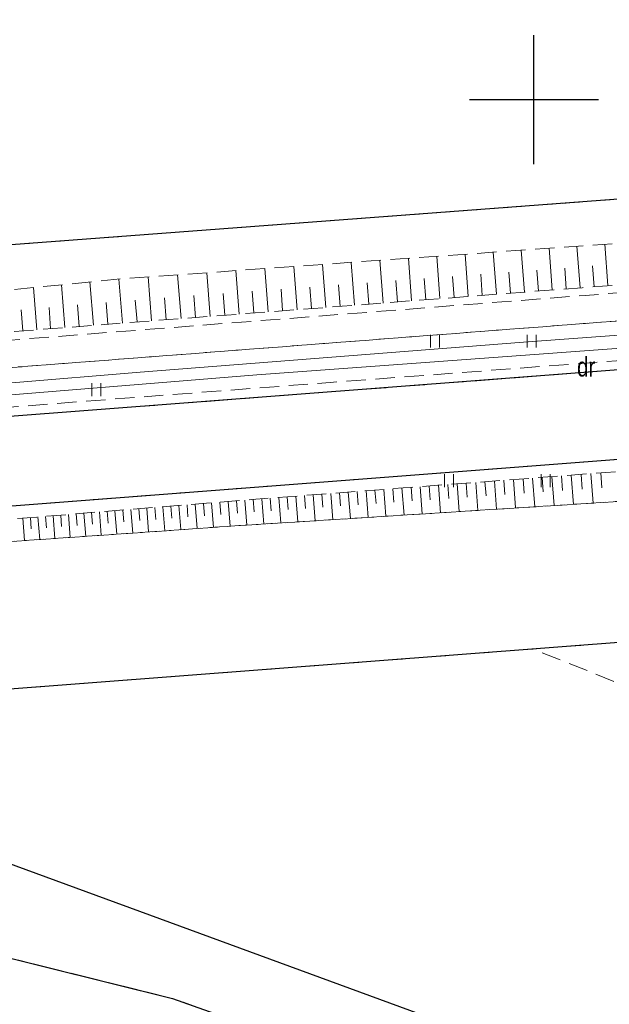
# Model space of a CAD drawing. Header units: metres. Extents: x 5548743 to 5556416, y 5707500 to 5714000.
# Tile 141 of 203: x 5554560 to 5554606, y 5710230 to 5710306. Entities that reach past the tile are written whole.
import ezdxf

# ---------------------------------------------------------------- set-up
doc = ezdxf.new("R2010")
doc.units = ezdxf.units.M
doc.header["$MEASUREMENT"] = 0
for name, pattern in [('1.5_0.75', [2.25, 1.5, -0.75]), ('2.25_0.75', [3, 2.25, -0.75]), ('219-1000', [0])]:
    doc.linetypes.add(name, pattern=pattern)
doc.layers.get('0').update_dxf_attribs({"color": 2, "linetype": 'CONTINUOUS', "lineweight": 5})
for name, color, linetype in [('000 Inne (niezydentyfikowane)', 7, 'CONTINUOUS'), ('210-oznaczenie konturu użytku gruntowego', 7, 'CONTINUOUS'), ('217-kontur klasyfikacyjny', 7, 'CONTINUOUS'), ('218-kontur użytku gruntowego', 7, 'CONTINUOUS'), ('219-działka ewidencyjna', 7, 'CONTINUOUS'), ('chodnik', 7, 'CONTINUOUS'), ('jezdnia', 7, 'CONTINUOUS'), ('krawężnik', 7, 'CONTINUOUS'), ('przewód elektroenergetyczny podziemny', 7, 'CONTINUOUS'), ('przewód kanalizacyjny', 7, 'CONTINUOUS'), ('skarpa nieumocniona', 7, 'CONTINUOUS'), ('trawnik', 7, 'CONTINUOUS'), ('Wstawianie ramki sekcyjnej z opisem', 7, 'CONTINUOUS')]:
    doc.layers.add(name, color=color, linetype=linetype)
doc.styles.get("Standard").update_dxf_attribs({"font": 'Working1250', "width": 0.75})

# ---------------------------------------------------------------- blocks, each defined once
blk = doc.blocks.new('TU04')
at = {"color": 0, "linetype": 'Continuous', "lineweight": 13}
for p, q in [((0, 0), (0, 1)), ((0.7, 0), (0.7, 1))]:
    blk.add_line(p, q, dxfattribs=at)
blk = doc.blocks.new('RAMKA1000K')
at = {"color": 0}
for p, q in [((200, 295), (200, 305)), ((195, 300), (205, 300))]:
    blk.add_line(p, q, dxfattribs=at)

msp = doc.modelspace()

# ---------------------------------------------------------------- linework, layer by layer
at = {"layer": '000 Inne (niezydentyfikowane)', "color": 252, "linetype": 'Continuous', "lineweight": 18, "flags": 128}
for points in [[(5554599.26, 5710285.07), (5554599.01, 5710288.33)], [(5554601.42, 5710285.24), (5554601.17, 5710288.48)], [(5554603.58, 5710285.41), (5554603.33, 5710288.64)], [(5554605.73, 5710285.58), (5554605.48, 5710288.79)], [(5554590.51, 5710284.4), (5554590.26, 5710287.7)], [(5554592.71, 5710284.57), (5554592.46, 5710287.86)], [(5554594.9, 5710284.74), (5554594.65, 5710288.01)], [(5554597.08, 5710284.91), (5554596.83, 5710288.17)], [(5554579.39, 5710283.54), (5554579.13, 5710286.9)], [(5554581.63, 5710283.71), (5554581.38, 5710287.06)], [(5554583.87, 5710283.89), (5554583.61, 5710287.22)], [(5554586.09, 5710284.06), (5554585.83, 5710287.38)], [(5554588.3, 5710284.23), (5554588.05, 5710287.54)], [(5554600.34, 5710285.16), (5554600.22, 5710286.78)], [(5554602.5, 5710285.32), (5554602.38, 5710286.94)], [(5554604.66, 5710285.49), (5554604.53, 5710287.1)], [(5554568.08, 5710282.67), (5554567.82, 5710286.08)], [(5554570.35, 5710282.84), (5554570.09, 5710286.25)], [(5554572.63, 5710283.02), (5554572.36, 5710286.42)], [(5554574.89, 5710283.19), (5554574.63, 5710286.58)], [(5554577.15, 5710283.37), (5554576.89, 5710286.74)], [(5554591.61, 5710284.48), (5554591.48, 5710286.13)], [(5554593.81, 5710284.65), (5554593.68, 5710286.29)], [(5554595.99, 5710284.82), (5554595.87, 5710286.46)], [(5554598.17, 5710284.99), (5554598.05, 5710286.62)], [(5554561.44, 5710282.16), (5554561.18, 5710285.43)], [(5554563.62, 5710282.32), (5554563.36, 5710285.64)], [(5554565.83, 5710282.5), (5554565.57, 5710285.86)], [(5554580.51, 5710283.63), (5554580.39, 5710285.31)], [(5554582.75, 5710283.8), (5554582.62, 5710285.47)], [(5554584.98, 5710283.97), (5554584.85, 5710285.64)], [(5554587.2, 5710284.14), (5554587.07, 5710285.8)], [(5554589.41, 5710284.31), (5554589.28, 5710285.97)], [(5554571.49, 5710282.93), (5554571.36, 5710284.63)], [(5554573.76, 5710283.11), (5554573.63, 5710284.8)], [(5554576.02, 5710283.28), (5554575.89, 5710284.97)], [(5554578.27, 5710283.46), (5554578.14, 5710285.14)], [(5554562.52, 5710282.24), (5554562.4, 5710283.89)], [(5554564.72, 5710282.41), (5554564.59, 5710284.08)], [(5554566.95, 5710282.58), (5554566.82, 5710284.28)], [(5554569.22, 5710282.76), (5554569.08, 5710284.46)], [(5554560.36, 5710282.07), (5554560.23, 5710283.7)], [(5554601.38, 5710270.77), (5554601.56, 5710268.53)], [(5554602.14, 5710270.83), (5554602.22, 5710269.7)], [(5554602.89, 5710270.89), (5554603.06, 5710268.62)], [(5554603.65, 5710270.94), (5554603.74, 5710269.81)], [(5554604.41, 5710271), (5554604.59, 5710268.72)], [(5554605.18, 5710271.06), (5554605.26, 5710269.91)], [(5554591.17, 5710269.99), (5554591.34, 5710267.88)], [(5554591.88, 5710270.05), (5554591.96, 5710268.98)], [(5554592.6, 5710270.1), (5554592.76, 5710267.97)], [(5554593.31, 5710270.16), (5554593.39, 5710269.08)], [(5554594.03, 5710270.21), (5554594.19, 5710268.06)], [(5554594.75, 5710270.27), (5554594.83, 5710269.18)], [(5554595.48, 5710270.32), (5554595.64, 5710268.15)], [(5554596.2, 5710270.38), (5554596.29, 5710269.29)], [(5554596.94, 5710270.43), (5554597.1, 5710268.24)], [(5554597.67, 5710270.49), (5554597.75, 5710269.39)], [(5554598.41, 5710270.54), (5554598.57, 5710268.34)], [(5554599.15, 5710270.6), (5554599.23, 5710269.49)], [(5554599.89, 5710270.66), (5554600.06, 5710268.43)], [(5554600.64, 5710270.71), (5554600.72, 5710269.6)], [(5554581.54, 5710269.26), (5554581.69, 5710267.26)], [(5554582.21, 5710269.31), (5554582.29, 5710268.31)], [(5554582.88, 5710269.36), (5554583.04, 5710267.35)], [(5554583.56, 5710269.41), (5554583.63, 5710268.4)], [(5554584.24, 5710269.46), (5554584.39, 5710267.43)], [(5554584.92, 5710269.52), (5554584.99, 5710268.5)], [(5554585.6, 5710269.57), (5554585.76, 5710267.52)], [(5554586.29, 5710269.62), (5554586.37, 5710268.59)], [(5554586.98, 5710269.67), (5554587.13, 5710267.61)], [(5554587.67, 5710269.73), (5554587.75, 5710268.69)], [(5554588.36, 5710269.78), (5554588.52, 5710267.7)], [(5554589.06, 5710269.83), (5554589.14, 5710268.79)], [(5554589.76, 5710269.89), (5554589.92, 5710267.79)], [(5554590.47, 5710269.94), (5554590.55, 5710268.88)], [(5554571.84, 5710268.49), (5554571.92, 5710267.55)], [(5554572.47, 5710268.54), (5554572.62, 5710266.66)], [(5554573.1, 5710268.59), (5554573.17, 5710267.64)], [(5554573.73, 5710268.64), (5554573.88, 5710266.75)], [(5554574.36, 5710268.69), (5554574.44, 5710267.74)], [(5554575, 5710268.74), (5554575.16, 5710266.83)], [(5554575.64, 5710268.8), (5554575.72, 5710267.84)], [(5554576.28, 5710268.85), (5554576.44, 5710266.92)], [(5554576.93, 5710268.9), (5554577.01, 5710267.94)], [(5554577.58, 5710268.95), (5554577.74, 5710267.01)], [(5554578.23, 5710269.01), (5554578.31, 5710268.03)], [(5554578.89, 5710269.06), (5554579.04, 5710267.09)], [(5554579.55, 5710269.11), (5554579.62, 5710268.12)], [(5554580.21, 5710269.16), (5554580.36, 5710267.18)], [(5554580.87, 5710269.21), (5554580.95, 5710268.21)], [(5554562.71, 5710267.74), (5554562.85, 5710265.97)], [(5554563.3, 5710267.79), (5554563.37, 5710266.9)], [(5554563.9, 5710267.84), (5554564.04, 5710266.05)], [(5554564.49, 5710267.89), (5554564.57, 5710266.99)], [(5554565.09, 5710267.93), (5554565.24, 5710266.14)], [(5554565.69, 5710267.98), (5554565.77, 5710267.08)], [(5554566.3, 5710268.03), (5554566.45, 5710266.22)], [(5554566.9, 5710268.08), (5554566.98, 5710267.17)], [(5554567.51, 5710268.13), (5554567.66, 5710266.31)], [(5554568.12, 5710268.18), (5554568.2, 5710267.27)], [(5554568.74, 5710268.23), (5554568.89, 5710266.39)], [(5554569.35, 5710268.28), (5554569.43, 5710267.36)], [(5554569.97, 5710268.33), (5554570.12, 5710266.48)], [(5554570.59, 5710268.38), (5554570.67, 5710267.45)], [(5554571.21, 5710268.43), (5554571.37, 5710266.57)], [(5554560.36, 5710267.55), (5554560.5, 5710265.81)], [(5554560.95, 5710267.6), (5554561.02, 5710266.72)], [(5554561.53, 5710267.64), (5554561.67, 5710265.89)], [(5554562.12, 5710267.69), (5554562.19, 5710266.81)]]:
    msp.add_lwpolyline(points, dxfattribs=at)
at = {"layer": '217-kontur klasyfikacyjny', "color": 3, "linetype": '1.5_0.75', "lineweight": 18, "flags": 128}
for points in [[(5554537.11, 5710287.07), (5554695.51, 5710298.97)], [(5554599.89, 5710257.4), (5554529.98, 5710252.05)], [(5554616.66, 5710250.75), (5554599.89, 5710257.4)], [(5554530.04, 5710251.5), (5554606.13, 5710223.61)], [(5554571.97, 5710230.31), (5554527.67, 5710241.31)], [(5554715.11, 5710179.55), (5554571.97, 5710230.31)]]:
    msp.add_lwpolyline(points, dxfattribs=at)
at = {"layer": '218-kontur użytku gruntowego', "color": 70, "linetype": '1.5_0.75', "lineweight": 18, "flags": 128}
for points in [[(5554537.11, 5710287.07), (5554695.51, 5710298.97)], [(5554695.51, 5710298.97), (5554537.11, 5710287.07)], [(5554599.89, 5710257.4), (5554619.32, 5710258.89)], [(5554529.98, 5710252.05), (5554599.89, 5710257.4)], [(5554599.89, 5710257.4), (5554529.98, 5710252.05)], [(5554616.66, 5710250.75), (5554599.89, 5710257.4)], [(5554530.04, 5710251.5), (5554606.13, 5710223.61)], [(5554606.13, 5710223.61), (5554530.04, 5710251.5)], [(5554571.97, 5710230.31), (5554527.67, 5710241.31)], [(5554527.67, 5710241.31), (5554571.97, 5710230.31)], [(5554715.11, 5710179.55), (5554571.97, 5710230.31)], [(5554571.97, 5710230.31), (5554715.11, 5710179.55)]]:
    msp.add_lwpolyline(points, dxfattribs=at)
at = {"layer": '219-działka ewidencyjna', "color": 94, "linetype": '219-1000', "lineweight": 30, "flags": 128}
for points in [[(5554695.51, 5710298.97), (5554537.11, 5710287.07)], [(5554750.23, 5710268.91), (5554529.98, 5710252.05)], [(5554530.04, 5710251.5), (5554606.13, 5710223.61)], [(5554527.67, 5710241.31), (5554571.97, 5710230.31)], [(5554571.97, 5710230.31), (5554715.11, 5710179.55)]]:
    msp.add_lwpolyline(points, dxfattribs=at)
at = {"layer": 'chodnik', "color": 252, "linetype": '1.5_0.75', "lineweight": 18, "flags": 128}
msp.add_lwpolyline([(5554364.11, 5710430.92), (5554363.89, 5710430.87), (5554363.67, 5710430.82), (5554363.46, 5710430.75), (5554363.25, 5710430.68), (5554363.04, 5710430.58), (5554362.84, 5710430.49), (5554362.64, 5710430.37), (5554362.46, 5710430.26), (5554362.27, 5710430.12), (5554361.31, 5710429.48), (5554360.54, 5710428.9), (5554359.75, 5710428.05), (5554358.74, 5710426.66), (5554352.05, 5710411.17), (5554339.54, 5710382.11), (5554326.59, 5710351.06), (5554311.34, 5710314.54), (5554304.07, 5710297.57), (5554302.49, 5710293.51), (5554300.31, 5710285.92), (5554299.66, 5710281.4), (5554299.54, 5710273.15), (5554300.06, 5710273.27), (5554300.66, 5710273.33), (5554305.28, 5710267.38), (5554308.56, 5710264.71), (5554315.57, 5710261.76), (5554315.6, 5710260.56), (5554319.59, 5710260.92), (5554319.39, 5710262.78), (5554320.23, 5710263.89), (5554343.83, 5710265.74), (5554370.89, 5710267.84), (5554378.22, 5710268.05), (5554414.15, 5710268.23), (5554420.26, 5710268.42), (5554467.76, 5710272.06), (5554528.12, 5710276.78), (5554529.29, 5710276.04), (5554529.45, 5710273.96), (5554533.45, 5710274.17), (5554532.87, 5710275.9), (5554534.37, 5710277.31), (5554567.84, 5710279.87), (5554624.61, 5710284.23), (5554665.49, 5710287.36), (5554722.3, 5710291.93), (5554721.99, 5710294.06), (5554692.86, 5710291.62), (5554652.68, 5710288.66), (5554603.96, 5710284.82), (5554555.37, 5710281.04), (5554532.95, 5710279.32), (5554528.95, 5710279.05), (5554490.76, 5710276.14), (5554445.64, 5710272.63), (5554420.03, 5710270.57), (5554405.25, 5710270.1), (5554377.56, 5710270.36), (5554361.34, 5710269.19), (5554333.35, 5710266.59), (5554319.69, 5710265.79), (5554314.93, 5710265.73), (5554311.9, 5710266.23), (5554310.06, 5710266.91), (5554307.75, 5710268.85), (5554305.92, 5710270.67), (5554303.43, 5710273.82), (5554302.27, 5710275.92), (5554301.71, 5710277.33), (5554301.66, 5710279.69), (5554301.76, 5710282.88), (5554302.3, 5710284.46), (5554303.14, 5710288.66), (5554304.04, 5710292.05), (5554305.52, 5710295.46), (5554308.47, 5710302.74), (5554313.84, 5710314.76), (5554318.06, 5710324.52), (5554324.12, 5710337.82), (5554330.55, 5710352.92), (5554344.43, 5710385.68), (5554343.76, 5710385.4), (5554358.3, 5710418.07)], close=True, dxfattribs=at)
at = {"layer": 'jezdnia', "color": 252, "linetype": '2.25_0.75', "lineweight": 18, "flags": 128}
for points in [[(5554286.87, 5710246.53), (5554310.62, 5710249.39), (5554313.02, 5710249.64), (5554356.51, 5710253.11), (5554398.75, 5710256.18), (5554458.33, 5710260.65), (5554520.28, 5710265.46), (5554529.94, 5710266.3), (5554533.96, 5710266.54), (5554642.18, 5710274.85), (5554752.55, 5710283.55), (5554757.3, 5710284.09), (5554764.62, 5710284.87), (5554772.72, 5710286.02), (5554780.26, 5710287.1), (5554788.19, 5710288.57), (5554794.39, 5710289.76), (5554801.87, 5710291.51), (5554817.73, 5710295.59), (5554822.95, 5710297.38), (5554830.44, 5710299.81), (5554836.13, 5710302.09), (5554844.96, 5710305.26), (5554850.94, 5710307.74), (5554855.73, 5710309.77), (5554864.28, 5710313.78), (5554868.44, 5710315.93), (5554879.13, 5710321.64), (5554893.08, 5710329.84), (5554900.82, 5710334.86), (5554905.94, 5710338.07), (5554932.96, 5710356.3), (5554953.33, 5710370.25), (5554955.04, 5710371.15), (5554957.52, 5710371.74), (5554960.56, 5710371.56), (5554961.95, 5710371.05), (5554963.17, 5710370.34), (5554955.43, 5710383.54), (5554954.57, 5710381.37), (5554953.36, 5710379.34), (5554941.62, 5710370.79), (5554913.34, 5710351.2), (5554889.37, 5710335.59), (5554879.09, 5710329.48), (5554867.79, 5710323.34), (5554856.7, 5710317.87), (5554851.12, 5710315.25), (5554837.39, 5710309.59), (5554822.28, 5710304.4), (5554810.81, 5710300.94), (5554791, 5710295.98), (5554781.3, 5710294.19), (5554760.54, 5710291.41), (5554749.22, 5710290.2), (5554712.72, 5710287.45), (5554626.12, 5710280.54), (5554543.48, 5710274.22), (5554509.19, 5710271.71), (5554421.1, 5710264.86), (5554411.37, 5710264.31), (5554375.97, 5710264.45), (5554315.99, 5710259.97), (5554313.02, 5710260), (5554310.28, 5710260.32), (5554282.8, 5710253.32), (5554276.46, 5710251.4), (5554271.61, 5710250.29), (5554270.32, 5710250.46), (5554268.79, 5710251.53), (5554265.84, 5710257.11), (5554264.79, 5710258.71), (5554260.9, 5710256.6), (5554262.31, 5710254.76), (5554263.87, 5710250.46), (5554263.57, 5710248.09), (5554247.08, 5710242.71), (5554236.32, 5710238.19), (5554229.58, 5710234.81), (5554222.95, 5710231.33), (5554214.84, 5710226.35), (5554205.93, 5710220.52), (5554199.06, 5710215.52), (5554197.52, 5710215.94), (5554193.99, 5710212.54), (5554193.95, 5710211.46), (5554191.56, 5710209.53), (5554185.2, 5710203.91), (5554175.02, 5710194.7), (5554165.59, 5710185.7), (5554154.52, 5710175.6), (5554158.99, 5710171.37), (5554168.86, 5710181), (5554177.03, 5710188.43), (5554184.81, 5710195.02), (5554194.51, 5710202.86), (5554207.91, 5710213.24), (5554217.1, 5710219.5), (5554229.56, 5710226.79), (5554239.49, 5710231.76), (5554249.85, 5710236.13), (5554257.27, 5710238.67), (5554263.03, 5710240.46), (5554271.4, 5710242.87), (5554277.72, 5710244.36), (5554283.77, 5710245.89)], [(5554530.04, 5710251.5), (5554527.67, 5710241.31), (5554571.97, 5710230.31), (5554715.11, 5710179.55), (5554782.55, 5710154.38), (5554871.86, 5710122.49), (5554917.49, 5710105.64), (5554955.83, 5710091.41), (5554989.05, 5710080.13), (5554995, 5710078.11), (5554995.88, 5710077.81), (5555000.74, 5710076.16), (5555062.76, 5710054.59), (5555063.57, 5710053.31), (5555064.37, 5710065.87), (5555060.24, 5710062.16), (5555053.49, 5710061.39), (5554992.58, 5710083.29), (5554922.37, 5710108.34), (5554870.84, 5710126.64), (5554834.37, 5710139.31), (5554782.37, 5710158.7), (5554768.21, 5710164.43), (5554764.48, 5710165.94), (5554704.76, 5710188.42), (5554609.27, 5710221.78), (5554606.13, 5710223.61)]]:
    msp.add_lwpolyline(points, close=True, dxfattribs=at)
at = {"layer": 'krawężnik', "color": 252, "linetype": 'Continuous', "lineweight": 25, "flags": 128}
for points in [[(5554626.12, 5710280.54), (5554543.48, 5710274.22), (5554509.19, 5710271.71), (5554421.1, 5710264.86), (5554411.37, 5710264.31), (5554375.97, 5710264.45), (5554315.99, 5710259.97), (5554313.02, 5710260), (5554310.28, 5710260.32), (5554308.01, 5710261.18), (5554306.18, 5710262.37)], [(5554311.39, 5710174.17), (5554310.27, 5710178.98), (5554308.84, 5710189.67), (5554306.37, 5710209), (5554304.04, 5710231.96), (5554303.66, 5710235.88), (5554303.31, 5710240.6), (5554303.45, 5710242.58), (5554303.99, 5710244.55), (5554305, 5710246.1), (5554306.84, 5710247.72), (5554308.54, 5710248.72), (5554310.62, 5710249.39), (5554313.02, 5710249.64), (5554356.51, 5710253.11), (5554398.75, 5710256.18), (5554458.33, 5710260.65), (5554520.28, 5710265.46), (5554529.94, 5710266.3), (5554533.96, 5710266.54), (5554642.18, 5710274.85)]]:
    msp.add_lwpolyline(points, dxfattribs=at)
at = {"layer": 'przewód elektroenergetyczny podziemny', "color": 1, "linetype": 'Continuous', "lineweight": 18, "flags": 128}
msp.add_lwpolyline([(5554313.35, 5710262.26), (5554334.35, 5710263.88), (5554361.81, 5710265.93), (5554376.32, 5710266.97), (5554389.82, 5710266.91), (5554420.01, 5710267.41), (5554449.48, 5710269.64), (5554480.02, 5710271.91), (5554509.66, 5710274.17), (5554539.59, 5710276.38), (5554569.47, 5710278.87), (5554599.19, 5710281.19), (5554629.39, 5710283.42), (5554659.21, 5710285.82), (5554689.14, 5710288.14), (5554718.89, 5710290.33), (5554748.45, 5710292.77), (5554772.45, 5710295.52), (5554796.03, 5710299.68), (5554819.72, 5710306.31), (5554842.09, 5710314.29), (5554864.19, 5710324.28), (5554884.67, 5710335.95), (5554909.56, 5710351.99)], dxfattribs=at)
at = {"layer": 'przewód kanalizacyjny', "color": 34, "linetype": 'Continuous', "lineweight": 18, "flags": 128}
msp.add_lwpolyline([(5554718.2, 5710289.67), (5554681.79, 5710286.49), (5554625.45, 5710282.11), (5554578.51, 5710278.66), (5554545.79, 5710275.99), (5554508.77, 5710273.16), (5554457.53, 5710269.19), (5554406.52, 5710265.82)], dxfattribs=at)
at = {"layer": 'skarpa nieumocniona', "color": 252, "linetype": '1.5_0.75', "lineweight": 18, "flags": 128}
for points in [[(5554535.02, 5710280.1), (5554551.76, 5710281.41), (5554603.74, 5710285.42), (5554648.56, 5710288.91), (5554684.56, 5710291.6), (5554722.26, 5710294.7), (5554722.18, 5710296.04), (5554720.53, 5710297.19), (5554703.54, 5710296.9), (5554688.16, 5710294.59), (5554632.87, 5710290.75), (5554568.07, 5710286.11), (5554545.73, 5710283.89), (5554537.61, 5710283.46)], [(5554535.02, 5710280.1), (5554551.76, 5710281.41), (5554603.74, 5710285.42), (5554648.56, 5710288.91), (5554684.56, 5710291.6), (5554722.26, 5710294.7), (5554722.18, 5710296.04), (5554720.53, 5710297.19), (5554703.54, 5710296.9), (5554688.16, 5710294.59), (5554632.87, 5710290.75), (5554568.07, 5710286.11), (5554545.73, 5710283.89), (5554537.61, 5710283.46)], [(5554721.63, 5710276.37), (5554723.25, 5710278.46), (5554723.11, 5710280.17), (5554670.92, 5710276.02), (5554626.2, 5710272.66), (5554578.13, 5710269), (5554535.93, 5710265.55), (5554535.26, 5710263.43), (5554535.87, 5710259.77), (5554536.75, 5710260.6), (5554536.55, 5710263.36), (5554537.48, 5710264.19), (5554576.8, 5710266.95), (5554635.38, 5710270.68), (5554699.01, 5710275.1), (5554721.78, 5710276.56), (5554723.13, 5710278.31)], [(5554721.63, 5710276.37), (5554723.25, 5710278.46), (5554723.11, 5710280.17), (5554670.92, 5710276.02), (5554626.2, 5710272.66), (5554578.13, 5710269), (5554535.93, 5710265.55), (5554535.26, 5710263.43), (5554535.87, 5710259.77), (5554536.75, 5710260.6), (5554536.55, 5710263.36), (5554537.48, 5710264.19), (5554576.8, 5710266.95), (5554635.38, 5710270.68), (5554699.01, 5710275.1), (5554721.78, 5710276.56), (5554723.13, 5710278.31)]]:
    msp.add_lwpolyline(points, close=True, dxfattribs=at)
at = {"layer": 'trawnik', "color": 252, "linetype": '1.5_0.75', "lineweight": 18, "flags": 128}
for points in [[(5554533.96, 5710266.54), (5554534.14, 5710264.37), (5554535.26, 5710263.43), (5554536.55, 5710263.36), (5554537.48, 5710264.19), (5554576.8, 5710266.95), (5554635.38, 5710270.68), (5554699.01, 5710275.1), (5554721.78, 5710276.56), (5554723.25, 5710278.46), (5554724.97, 5710278.45), (5554727.06, 5710276.68), (5554739.44, 5710277.45), (5554741.11, 5710277.29), (5554752.89, 5710278.08), (5554757.46, 5710278.62), (5554767.61, 5710279.14), (5554770.53, 5710279.45), (5554786.17, 5710282.53), (5554795.92, 5710284.8), (5554819.6, 5710290.83), (5554858.08, 5710305.89), (5554876.88, 5710314.41), (5554882.09, 5710317.09), (5554879.86, 5710320.84), (5554879.13, 5710321.64), (5554868.44, 5710315.93), (5554864.28, 5710313.78), (5554855.73, 5710309.77), (5554850.94, 5710307.74), (5554844.96, 5710305.26), (5554836.13, 5710302.09), (5554830.44, 5710299.81), (5554822.95, 5710297.38), (5554817.73, 5710295.59), (5554801.87, 5710291.51), (5554794.39, 5710289.76), (5554788.19, 5710288.57), (5554780.26, 5710287.1), (5554772.72, 5710286.02), (5554764.62, 5710284.87), (5554752.55, 5710283.55), (5554642.18, 5710274.85)], [(5554722.37, 5710288.98), (5554722.3, 5710291.93), (5554665.49, 5710287.36), (5554624.61, 5710284.23), (5554567.84, 5710279.87), (5554534.37, 5710277.31), (5554532.87, 5710275.9), (5554533.45, 5710274.17), (5554584.19, 5710278.07), (5554621.42, 5710280.88), (5554660.41, 5710283.9), (5554698.83, 5710286.97)]]:
    msp.add_lwpolyline(points, close=True, dxfattribs=at)

# ---------------------------------------------------------------- block references
at = {"layer": 'trawnik', "color": 252, "linetype": 'Continuous', "lineweight": 18}
for p in [(5554591.969, 5710280.769), (5554599.469, 5710280.769), (5554565.719, 5710277.019), (5554593.059, 5710269.959), (5554600.559, 5710269.959)]:
    msp.add_blockref('TU04', p, dxfattribs=at)
at = {"layer": 'Wstawianie ramki sekcyjnej z opisem', "color": 8, "linetype": 'Continuous', "lineweight": 5}
msp.add_blockref('RAMKA1000K', (5554400, 5710000), dxfattribs=at)
msp.add_blockref('RAMKA1000K', (5554400, 5710000), dxfattribs=at)
msp.add_blockref('RAMKA1000K', (5554400, 5710000), dxfattribs=at)
msp.add_blockref('RAMKA1000K', (5554400, 5710000), dxfattribs=at)

# ---------------------------------------------------------------- texts
at = {"layer": '210-oznaczenie konturu użytku gruntowego', "color": 70, "linetype": 'Continuous', "lineweight": 18, "width": 0.79}
msp.add_text('dr', height=1.5, dxfattribs=at).set_placement((5554603.34, 5710278.53))

doc.saveas('drawing.dxf')
